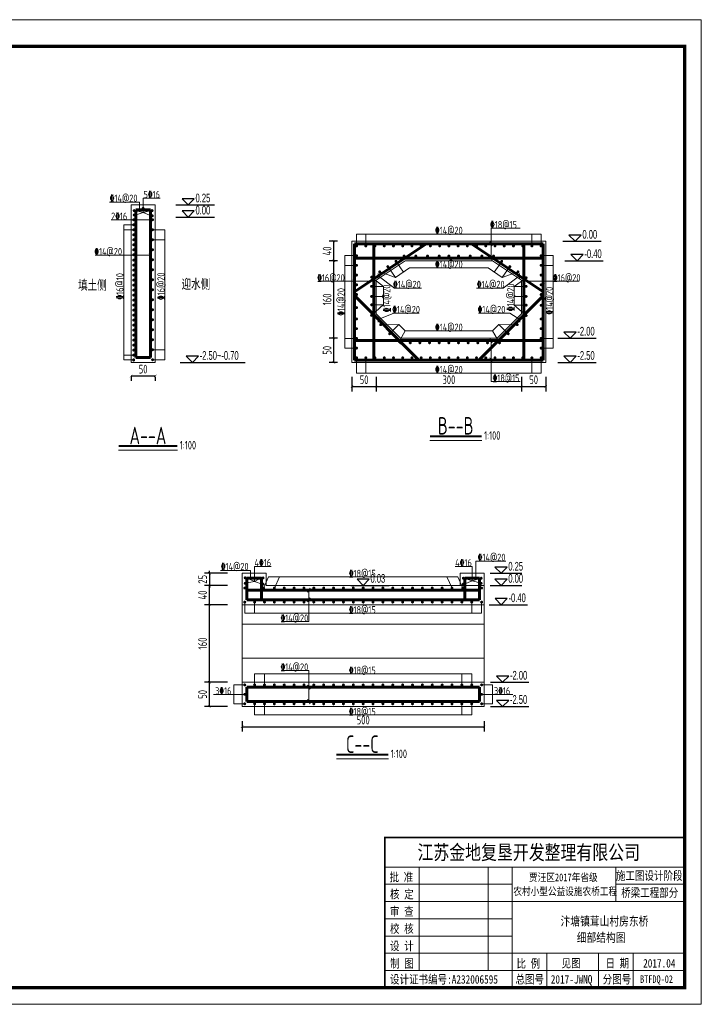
# Model space of a CAD drawing. Header units: inches. Extents: x 97745 to 142261, y 62673 to 100665.
# Tile 18 of 148: x 108224 to 109631, y 65565 to 67597. Entities that reach past the tile are written whole.
import ezdxf
from ezdxf.enums import TextEntityAlignment as Align

# ---------------------------------------------------------------- set-up
doc = ezdxf.new("R2010")
doc.units = ezdxf.units.IN
doc.header["$MEASUREMENT"] = 0
doc.layers.get('0').update_dxf_attribs({"lineweight": 15})
for name, color, linetype, lineweight in [('00、4细实线', 4, 'Continuous', 18), ('BM1', 7, 'Continuous', 15), ('文字', 7, 'Continuous', 20), ('标注', 3, 'Continuous', 18), ('细线', 7, 'Continuous', 25), ('钢筋', 1, 'Continuous', 60)]:
    doc.layers.add(name, color=color, linetype=linetype, lineweight=lineweight)
for name, color, linetype in [('1', 7, 'Continuous'), ('dim', 4, 'Continuous'), ('断面标高标注', 3, 'Continuous')]:
    doc.layers.add(name, color=color, linetype=linetype)
doc.styles.add('02、常用', font='tssdeng1.shx', dxfattribs={"width": 0.75, "bigfont": 'hztxt-01.shx'})
doc.styles.add('03、he-e', font='hztxt_e.shx', dxfattribs={"width": 0.65, "bigfont": 'hztxt.shx'})
doc.styles.add('HZTXT', font='tssdeng.shx', dxfattribs={"width": 0.75, "bigfont": 'hztxt.shx'})
doc.styles.add('三级钢', font='tssdeng.shx', dxfattribs={"width": 0.7, "height": 30, "bigfont": 'hztxt.shx'})
doc.styles.add('图框', font='SIMFANG.TTF', dxfattribs={"width": 0.8, "height": 4})
doc.dimstyles.new('3', dxfattribs={"dimtxt": 25, "dimasz": 12, "dimexe": 10, "dimexo": 30, "dimgap": 5, "dimtad": 1, "dimdec": 0, "dimzin": 0, "dimdsep": 46, "dimtxsty": 'HZTXT', "dimblk": 'ARCHTICK', "dimcen": 0, "dimclrt": 7, "dimazin": 2, "dimtfac": 1, "dimtdec": 0, "dimtix": 1, "dimtmove": 2, "dimatfit": 3, "dimfxl": 250, "dimtolj": 1, "dimtzin": 0, "dimarcsym": 0})

# ---------------------------------------------------------------- blocks, each defined once
blk = doc.blocks.new('_ArchTick')
at = {"color": 0, "linetype": 'ByBlock', "const_width": 0.15}
blk.add_lwpolyline([(-0.5, -0.5), (0.5, 0.5)], dxfattribs=at)
blk = doc.blocks.new('*D1024')
at = {"color": 0, "lineweight": -2}
for p, q in [((108453.5, 66861.8), (108503.5, 66861.8)), ((108453.5, 66859.7), (108453.5, 66851.8)), ((108503.5, 66859.7), (108503.5, 66851.8))]:
    blk.add_line(p, q, dxfattribs=at)
at = {"color": 0, "lineweight": -2, "xscale": 5, "yscale": 5, "zscale": 5, "rotation": 180}
blk.add_blockref('_ArchTick', (108453.5, 66861.8), dxfattribs=at)
at = {"color": 0, "lineweight": -2, "xscale": 5, "yscale": 5, "zscale": 5}
blk.add_blockref('_ArchTick', (108503.5, 66861.8), dxfattribs=at)
at = {"color": 7, "insert": (108478.5, 66875.8), "char_height": 18, "attachment_point": 5, "style": 'HZTXT'}
blk.add_mtext('\\A1;50', dxfattribs=at)
blk = doc.blocks.new('*D1025')
at = {"color": 0, "lineweight": -2}
for p, q in [((108652.8, 66229.5), (108605.3, 66229.5)), ((108615.3, 66179.5), (108615.3, 66229.5)), ((108652.8, 66179.5), (108605.3, 66179.5))]:
    blk.add_line(p, q, dxfattribs=at)
at = {"color": 0, "lineweight": -2, "xscale": 5, "yscale": 5, "zscale": 5}
for p, rotation in [((108615.3, 66229.5), 90), ((108615.3, 66179.5), 270)]:
    blk.add_blockref('_ArchTick', p, dxfattribs=dict(at, rotation=rotation))
at = {"color": 7, "insert": (108601.3, 66204.5), "char_height": 18, "attachment_point": 5, "rotation": 90, "style": 'HZTXT'}
blk.add_mtext('\\A1;50', dxfattribs=at)
blk = doc.blocks.new('*D1026')
at = {"color": 0, "lineweight": -2}
for p, q in [((108652.8, 66389.5), (108605.3, 66389.5)), ((108615.3, 66229.5), (108615.3, 66389.5)), ((108652.8, 66229.5), (108605.3, 66229.5))]:
    blk.add_line(p, q, dxfattribs=at)
at = {"color": 0, "lineweight": -2, "xscale": 5, "yscale": 5, "zscale": 5}
for p, rotation in [((108615.3, 66389.5), 90), ((108615.3, 66229.5), 270)]:
    blk.add_blockref('_ArchTick', p, dxfattribs=dict(at, rotation=rotation))
at = {"color": 7, "insert": (108601.3, 66309.5), "char_height": 18, "attachment_point": 5, "rotation": 90, "style": 'HZTXT'}
blk.add_mtext('\\A1;160', dxfattribs=at)
blk = doc.blocks.new('*D1027')
at = {"color": 0, "lineweight": -2}
for p, q in [((108652.8, 66429.5), (108605.3, 66429.5)), ((108615.3, 66389.5), (108615.3, 66429.5)), ((108652.8, 66389.5), (108605.3, 66389.5))]:
    blk.add_line(p, q, dxfattribs=at)
at = {"color": 0, "lineweight": -2, "xscale": 5, "yscale": 5, "zscale": 5}
for p, rotation in [((108615.3, 66429.5), 90), ((108615.3, 66389.5), 270)]:
    blk.add_blockref('_ArchTick', p, dxfattribs=dict(at, rotation=rotation))
at = {"color": 7, "insert": (108601.3, 66409.5), "char_height": 18, "attachment_point": 5, "rotation": 90, "style": 'HZTXT'}
blk.add_mtext('\\A1;40', dxfattribs=at)
blk = doc.blocks.new('*D1028')
at = {"color": 0, "lineweight": -2}
for p, q in [((108682.8, 66149.5), (108682.8, 66127.6)), ((108682.8, 66137.6), (109182.8, 66137.6)), ((109182.8, 66149.5), (109182.8, 66127.6))]:
    blk.add_line(p, q, dxfattribs=at)
at = {"color": 0, "lineweight": -2, "xscale": 5, "yscale": 5, "zscale": 5, "rotation": 180}
blk.add_blockref('_ArchTick', (108682.8, 66137.6), dxfattribs=at)
at = {"color": 0, "lineweight": -2, "xscale": 5, "yscale": 5, "zscale": 5}
blk.add_blockref('_ArchTick', (109182.8, 66137.6), dxfattribs=at)
at = {"color": 7, "insert": (108932.8, 66151.6), "char_height": 18, "attachment_point": 5, "style": 'HZTXT'}
blk.add_mtext('\\A1;500', dxfattribs=at)
blk = doc.blocks.new('*D1069')
at = {"color": 0, "lineweight": -2}
for p, q in [((108615.3, 66454.5), (108615.3, 66459.5)), ((108652.8, 66454.5), (108605.3, 66454.5)), ((108615.3, 66454.5), (108615.3, 66429.5)), ((108652.8, 66429.5), (108605.3, 66429.5)), ((108615.3, 66429.5), (108615.3, 66424.5))]:
    blk.add_line(p, q, dxfattribs=at)
at = {"color": 0, "lineweight": -2, "xscale": 5, "yscale": 5, "zscale": 5}
for p, rotation in [((108615.3, 66454.5), 270), ((108615.3, 66429.5), 90)]:
    blk.add_blockref('_ArchTick', p, dxfattribs=dict(at, rotation=rotation))
at = {"color": 7, "insert": (108601.3, 66442), "char_height": 18, "attachment_point": 5, "rotation": 90, "style": 'HZTXT'}
blk.add_mtext('\\A1;25', dxfattribs=at)
blk = doc.blocks.new('*D1070')
at = {"color": 0, "lineweight": -2}
for p, q in [((108909.6, 66859.7), (108909.6, 66830)), ((108959.7, 66859.7), (108959.7, 66830)), ((108909.6, 66840), (108959.7, 66840))]:
    blk.add_line(p, q, dxfattribs=at)
at = {"color": 0, "lineweight": -2, "xscale": 5, "yscale": 5, "zscale": 5, "rotation": 180}
blk.add_blockref('_ArchTick', (108909.6, 66840), dxfattribs=at)
at = {"color": 0, "lineweight": -2, "xscale": 5, "yscale": 5, "zscale": 5}
blk.add_blockref('_ArchTick', (108959.7, 66840), dxfattribs=at)
at = {"color": 7, "insert": (108934.6, 66854), "char_height": 18, "attachment_point": 5, "style": 'HZTXT'}
blk.add_mtext('\\A1;50', dxfattribs=at)
blk = doc.blocks.new('*D1071')
at = {"color": 0, "lineweight": -2}
for p, q in [((108959.7, 66859.7), (108959.7, 66830)), ((109259.7, 66859.7), (109259.7, 66830)), ((108959.7, 66840), (109259.7, 66840))]:
    blk.add_line(p, q, dxfattribs=at)
at = {"color": 0, "lineweight": -2, "xscale": 5, "yscale": 5, "zscale": 5, "rotation": 180}
blk.add_blockref('_ArchTick', (108959.7, 66840), dxfattribs=at)
at = {"color": 0, "lineweight": -2, "xscale": 5, "yscale": 5, "zscale": 5}
blk.add_blockref('_ArchTick', (109259.7, 66840), dxfattribs=at)
at = {"color": 7, "insert": (109109.7, 66854), "char_height": 18, "attachment_point": 5, "style": 'HZTXT'}
blk.add_mtext('\\A1;300', dxfattribs=at)
blk = doc.blocks.new('*D1072')
at = {"color": 0, "lineweight": -2}
for p, q in [((109259.7, 66859.7), (109259.7, 66830)), ((109309.7, 66859.7), (109309.7, 66830)), ((109259.7, 66840), (109309.7, 66840))]:
    blk.add_line(p, q, dxfattribs=at)
at = {"color": 0, "lineweight": -2, "xscale": 5, "yscale": 5, "zscale": 5, "rotation": 180}
blk.add_blockref('_ArchTick', (109259.7, 66840), dxfattribs=at)
at = {"color": 0, "lineweight": -2, "xscale": 5, "yscale": 5, "zscale": 5}
blk.add_blockref('_ArchTick', (109309.7, 66840), dxfattribs=at)
at = {"color": 7, "insert": (109284.7, 66854), "char_height": 18, "attachment_point": 5, "style": 'HZTXT'}
blk.add_mtext('\\A1;50', dxfattribs=at)
blk = doc.blocks.new('*D1073')
at = {"color": 0, "lineweight": -2}
for p, q in [((108879.7, 66939.7), (108862.4, 66939.7)), ((108872.4, 66889.7), (108872.4, 66939.7)), ((108879.7, 66889.7), (108862.4, 66889.7))]:
    blk.add_line(p, q, dxfattribs=at)
at = {"color": 0, "lineweight": -2, "xscale": 5, "yscale": 5, "zscale": 5}
for p, rotation in [((108872.4, 66939.7), 90), ((108872.4, 66889.7), 270)]:
    blk.add_blockref('_ArchTick', p, dxfattribs=dict(at, rotation=rotation))
at = {"color": 7, "insert": (108858.4, 66914.7), "char_height": 18, "attachment_point": 5, "rotation": 90, "style": 'HZTXT'}
blk.add_mtext('\\A1;50', dxfattribs=at)
blk = doc.blocks.new('*D1074')
at = {"color": 0, "lineweight": -2}
for p, q in [((108879.7, 67099.7), (108862.4, 67099.7)), ((108872.4, 66939.7), (108872.4, 67099.7)), ((108879.7, 66939.7), (108862.4, 66939.7))]:
    blk.add_line(p, q, dxfattribs=at)
at = {"color": 0, "lineweight": -2, "xscale": 5, "yscale": 5, "zscale": 5}
for p, rotation in [((108872.4, 67099.7), 90), ((108872.4, 66939.7), 270)]:
    blk.add_blockref('_ArchTick', p, dxfattribs=dict(at, rotation=rotation))
at = {"color": 7, "insert": (108858.4, 67019.7), "char_height": 18, "attachment_point": 5, "rotation": 90, "style": 'HZTXT'}
blk.add_mtext('\\A1;160', dxfattribs=at)
blk = doc.blocks.new('*D1075')
at = {"color": 0, "lineweight": -2}
for p, q in [((108879.7, 67139.7), (108862.4, 67139.7)), ((108872.4, 67099.7), (108872.4, 67139.7)), ((108879.7, 67099.7), (108862.4, 67099.7))]:
    blk.add_line(p, q, dxfattribs=at)
at = {"color": 0, "lineweight": -2, "xscale": 5, "yscale": 5, "zscale": 5}
for p, rotation in [((108872.4, 67139.7), 90), ((108872.4, 67099.7), 270)]:
    blk.add_blockref('_ArchTick', p, dxfattribs=dict(at, rotation=rotation))
at = {"color": 7, "insert": (108858.4, 67119.7), "char_height": 18, "attachment_point": 5, "rotation": 90, "style": 'HZTXT'}
blk.add_mtext('\\A1;40', dxfattribs=at)

msp = doc.modelspace()

# ---------------------------------------------------------------- linework, layer by layer
at = {"ltscale": 5}
for p, q in [((109177.616, 66728.769), (109070.408, 66728.769)), ((108549.415, 66708.688), (108427.937, 66708.688)), ((108984.812, 66071.61), (108877.605, 66071.61))]:
    msp.add_line(p, q, dxfattribs=at)
at = {"layer": '00、4细实线'}
for p, q in [((108470.938, 67220.522), (108408.953, 67220.522)), ((108453.523, 67189.676), (108453.523, 67214.676)), ((108453.523, 67214.676), (108503.523, 67214.676)), ((108470.938, 67204.676), (108470.938, 67220.522)), ((108478.832, 67199.302), (108478.832, 67228.595)), ((108478.832, 67228.595), (108513.543, 67228.595)), ((108503.523, 67214.676), (108503.523, 67189.676)), ((108453.523, 67189.676), (108453.523, 66889.676)), ((108478.832, 67199.302), (108461.738, 67203.091)), ((108478.832, 67199.302), (108461.836, 67193.937)), ((108478.832, 67199.302), (108495.224, 67203.091)), ((108478.832, 67199.302), (108495.224, 67192.31)), ((108503.523, 67189.676), (108503.523, 66889.676)), ((108498.023, 67184.177), (108412.474, 67184.177)), ((108459.022, 67173.855), (108438.523, 67173.855)), ((108459.022, 67163.534), (108438.523, 67163.534)), ((108498.023, 67163.534), (108523.523, 67163.534)), ((108919.169, 67130.176), (108919.169, 67154.676)), ((108938.219, 67130.176), (108938.219, 67154.676)), ((109196.957, 67104.677), (109196.957, 67167.003)), ((109196.957, 67167.003), (109256.822, 67167.003)), ((109281.118, 67130.176), (109281.118, 67154.676)), ((109300.168, 67130.176), (109300.168, 67154.676)), ((108498.023, 67142.891), (108523.523, 67142.891)), ((109194.504, 67138.925), (109199.411, 67130.427)), ((108493.523, 67111.222), (108379.346, 67111.222)), ((108491.07, 67115.471), (108495.976, 67106.972)), ((108919.169, 67110.105), (108894.668, 67110.105)), ((109194.504, 67108.926), (109199.411, 67100.428)), ((109300.168, 67110.105), (109324.668, 67110.105)), ((108919.169, 67090.033), (108894.668, 67090.033)), ((108959.668, 67059.676), (109019.668, 67099.676)), ((109000.571, 67098.321), (109016.177, 67075.972)), ((109259.668, 67059.676), (109199.668, 67099.676)), ((109218.766, 67098.321), (109203.16, 67075.972)), ((109300.168, 67090.033), (109324.668, 67090.033)), ((108963.571, 67063.422), (108963.571, 67073.152)), ((108963.571, 67068.287), (108997.684, 67043.192)), ((108966.969, 67076.608), (108999.376, 67065.116)), ((108983.77, 67087.464), (108999.376, 67065.116)), ((109235.567, 67087.464), (109219.961, 67065.116)), ((109252.368, 67076.608), (109219.961, 67065.116)), ((109255.766, 67068.287), (109221.653, 67043.192)), ((109255.766, 67063.422), (109255.766, 67073.152)), ((108954.668, 67057.179), (108840.804, 67057.179)), ((108912.216, 67061.428), (108917.122, 67052.929)), ((108950.168, 67065.751), (108974.668, 67046.722)), ((108952.215, 67061.428), (108957.121, 67052.929)), ((109269.169, 67064.332), (109244.668, 67046.722)), ((109262.216, 67061.428), (109267.122, 67052.929)), ((109264.669, 67057.179), (109378.533, 67057.179)), ((109302.215, 67061.428), (109307.121, 67052.929)), ((108950.168, 67046.722), (108974.668, 67046.722)), ((108997.684, 67043.192), (109052.897, 67043.192)), ((109221.653, 67043.192), (109166.44, 67043.192)), ((109269.169, 67046.722), (109244.668, 67046.722)), ((108950.168, 67025.904), (108974.668, 67025.904)), ((108974.668, 67009.079), (108950.168, 66986.75)), ((108950.168, 67008.59), (108974.668, 67008.59)), ((109269.169, 67025.904), (109244.668, 67025.904)), ((109269.169, 67007.874), (109244.668, 67007.874)), ((109009.877, 66939.676), (108959.668, 66989.885)), ((108963.674, 66977.965), (108995.932, 66991.479)), ((108995.932, 66991.479), (109048.476, 66991.479)), ((109235.827, 66991.479), (109170.728, 66991.479)), ((109209.668, 66939.676), (109259.668, 66989.677)), ((109255.87, 66977.965), (109235.827, 66991.479)), ((108963.674, 66982.83), (108963.674, 66973.099)), ((108987.378, 66948.872), (109006.404, 66967.898)), ((109232.167, 66948.872), (109213.141, 66967.898)), ((109255.87, 66982.83), (109255.87, 66973.099)), ((109214.172, 66930.176), (109199.919, 66954.676)), ((108919.169, 66939.32), (108894.668, 66939.32)), ((109194.504, 66938.925), (109199.411, 66930.427)), ((109196.957, 66934.676), (109196.957, 66850.159)), ((109300.168, 66939.32), (109324.668, 66939.32)), ((108498.023, 66915.819), (108523.523, 66915.819)), ((108919.169, 66919.248), (108894.668, 66919.248)), ((109300.168, 66919.248), (109324.668, 66919.248)), ((108459.022, 66904.793), (108438.523, 66904.793)), ((108459.022, 66895.176), (108438.523, 66895.176)), ((108453.523, 66889.676), (108503.523, 66889.676)), ((108498.023, 66895.176), (108523.523, 66895.176)), ((108919.169, 66899.177), (108919.169, 66867.57)), ((108938.219, 66899.177), (108938.219, 66867.57)), ((109194.504, 66898.926), (109199.411, 66890.428)), ((109281.118, 66899.177), (109281.118, 66867.57)), ((109300.168, 66899.177), (109300.168, 66867.57)), ((109196.957, 66850.159), (109256.822, 66850.159)), ((109165.371, 66444.496), (109165.371, 66479.239)), ((109165.371, 66479.239), (109227.356, 66479.239)), ((108700.201, 66460.342), (108638.216, 66460.342)), ((108700.201, 66444.496), (108700.201, 66460.342)), ((108708.095, 66437.435), (108708.095, 66468.415)), ((108708.095, 66468.415), (108742.806, 66468.415)), ((109157.477, 66468.415), (109122.766, 66468.415)), ((109157.477, 66438.543), (109157.477, 66468.415)), ((108682.786, 66429.496), (108682.786, 66454.496)), ((108682.786, 66454.496), (108732.786, 66454.496)), ((108708.095, 66437.435), (108689.214, 66446.316)), ((108708.095, 66437.435), (108724.487, 66446.316)), ((108727.286, 66423.997), (108737.675, 66446.996)), ((108732.786, 66454.496), (108732.786, 66429.496)), ((108737.675, 66446.996), (109127.897, 66446.996)), ((108749.41, 66423.997), (108759.799, 66446.996)), ((109116.161, 66423.997), (109105.773, 66446.996)), ((109138.285, 66423.997), (109127.897, 66446.996)), ((109182.786, 66454.496), (109132.786, 66454.496)), ((109132.786, 66454.496), (109132.786, 66429.496)), ((109157.477, 66438.543), (109141.085, 66444.245)), ((109157.477, 66438.543), (109141.085, 66432.13)), ((109157.477, 66438.543), (109176.358, 66444.245)), ((109157.477, 66438.543), (109176.26, 66433.757)), ((109182.786, 66429.496), (109182.786, 66454.496)), ((108682.786, 66429.496), (108682.786, 66229.496)), ((108708.095, 66437.435), (108689.312, 66433.757)), ((108708.095, 66437.435), (108724.487, 66432.13)), ((108823.08, 66423.746), (108818.173, 66415.248)), ((108820.626, 66419.497), (108820.626, 66354.859)), ((108823.08, 66403.745), (108818.173, 66395.247)), ((108688.285, 66394.996), (108688.285, 66371.996)), ((108708.66, 66394.996), (108708.66, 66371.996)), ((109156.911, 66394.996), (109156.911, 66371.996)), ((109177.286, 66394.996), (109177.286, 66371.996)), ((109182.786, 66389.496), (109182.786, 66229.496)), ((109177.286, 66371.996), (108688.285, 66371.996)), ((108820.626, 66354.859), (108764.513, 66354.859)), ((108708.66, 66223.997), (108708.66, 66246.996)), ((108729.035, 66223.997), (108729.035, 66246.996)), ((108820.626, 66253.78), (108764.513, 66253.78)), ((108820.626, 66189.496), (108820.626, 66253.78)), ((109136.536, 66223.997), (109136.536, 66246.996)), ((109156.911, 66223.997), (109156.911, 66246.996)), ((108688.285, 66223.997), (108666.021, 66223.997)), ((108666.021, 66223.997), (108666.021, 66184.996)), ((108823.08, 66215.248), (108818.173, 66223.746)), ((109177.286, 66223.997), (109199.551, 66223.997)), ((109199.551, 66223.997), (109199.551, 66184.996)), ((108666.021, 66204.496), (108623.878, 66204.496)), ((108688.285, 66204.496), (108666.021, 66204.496)), ((108823.08, 66185.247), (108818.173, 66193.745)), ((109177.286, 66204.496), (109199.551, 66204.496)), ((109199.551, 66204.496), (109241.694, 66204.496)), ((108688.285, 66184.996), (108666.021, 66184.996)), ((108708.66, 66184.996), (108708.66, 66161.996)), ((108729.035, 66184.996), (108729.035, 66161.996)), ((109136.536, 66184.996), (109136.536, 66161.996)), ((109156.911, 66184.996), (109156.911, 66161.996)), ((109177.286, 66184.996), (109199.551, 66184.996))]:
    msp.add_line(p, q, dxfattribs=at)
for points in [[(108438.523, 66895.176), (108438.523, 67173.855)], [(108523.523, 67163.534), (108523.523, 66895.176)], [(108919.169, 67154.676), (109300.168, 67154.676)], [(108894.668, 66919.248), (108894.668, 67110.105)], [(109324.668, 67110.105), (109324.668, 66919.248)], [(109019.668, 67099.676), (109199.668, 67099.676)], [(108999.376, 67065.116), (109028.717, 67084.676), (109190.62, 67084.676)], [(109219.961, 67065.116), (109190.62, 67084.676), (109028.717, 67084.676)], [(108959.668, 66989.885), (108959.668, 67059.676)], [(109259.668, 67059.676), (109259.668, 66989.677)], [(108974.668, 67009.079), (108974.668, 67046.722)], [(109244.668, 67046.722), (109244.668, 67007.874), (109269.377, 66986.75)], [(109199.919, 66954.676), (109019.626, 66954.676), (109006.404, 66967.898), (108968.825, 66967.569)], [(109005.373, 66930.176), (109019.626, 66954.676), (109199.919, 66954.676), (109213.141, 66967.898), (109250.72, 66967.569)], [(109209.668, 66939.676), (109009.877, 66939.676)], [(109300.168, 66867.57), (108919.169, 66867.57)], [(108732.786, 66429.496), (109182.786, 66429.496), (109182.786, 66429.496), (109182.786, 66429.496), (109182.786, 66429.496), (109182.786, 66389.496), (108682.786, 66389.496)], [(109182.786, 66349.496), (108682.786, 66349.496)], [(109182.786, 66279.496), (108682.786, 66279.496)], [(109156.911, 66246.996), (108708.66, 66246.996)], [(108708.66, 66161.996), (109156.911, 66161.996)]]:
    msp.add_lwpolyline(points, dxfattribs=at)
for points in [[(108909.668, 67139.676), (109309.668, 67139.676), (109309.668, 66889.676), (108909.668, 66889.676)], [(108682.786, 66179.496), (109182.786, 66179.496), (109182.786, 66229.496), (108682.786, 66229.496)]]:
    msp.add_lwpolyline(points, close=True, dxfattribs=at)
at = {"layer": 'BM1', "color": 0, "linetype": 'Continuous'}
for p, q in [((108977.291, 65909.151), (109596.648, 65909.151)), ((108977.291, 65909.151), (108977.291, 65598.964)), ((108977.291, 65598.964), (108977.291, 65909.151)), ((108977.291, 65848.131), (109596.648, 65848.131)), ((109048.481, 65634.56), (109048.481, 65848.131)), ((109190.862, 65848.131), (109190.862, 65634.56)), ((109240.696, 65848.131), (109240.696, 65598.964)), ((109454.267, 65776.94), (109454.267, 65848.131)), ((108977.291, 65812.536), (109240.696, 65812.536)), ((109454.267, 65812.536), (109596.648, 65812.536)), ((108977.291, 65776.94), (109596.648, 65776.94)), ((108977.291, 65741.345), (109240.696, 65741.345)), ((108977.291, 65705.75), (109240.696, 65705.75)), ((108977.291, 65670.155), (109596.648, 65670.155)), ((109311.886, 65670.155), (109311.886, 65598.964)), ((109418.672, 65670.155), (109418.672, 65598.964)), ((109489.862, 65670.155), (109489.862, 65634.56)), ((109489.862, 65598.964), (109489.862, 65670.155)), ((108977.291, 65634.56), (109596.648, 65634.56))]:
    msp.add_line(p, q, dxfattribs=at)
at = {"layer": 'BM1', "const_width": 0.677}
msp.add_lwpolyline([(106757.447, 67596.782), (109630.502, 67596.782), (109630.502, 65565.11), (106757.447, 65565.11), (106757.447, 67596.782)], dxfattribs=at)
at = {"layer": 'BM1'}
msp.add_lwpolyline([(106757.447, 67596.782), (109630.502, 67596.782), (109630.502, 65565.11), (106757.447, 65565.11)], close=True, dxfattribs=at)
at = {"layer": 'BM1', "color": 0, "linetype": 'Continuous', "const_width": 6.771}
msp.add_lwpolyline([(106871.104, 65598.964), (106871.104, 67542.406), (109596.648, 67542.406), (109596.648, 65598.964)], close=True, dxfattribs=at)
at = {"layer": 'BM1', "color": 0, "linetype": 'Continuous', "const_width": 3.56}
msp.add_lwpolyline([(109596.648, 65909.151), (108977.291, 65909.151), (108977.291, 65598.964)], dxfattribs=at)
at = {"layer": 'dim'}
for p, q in [((108546.341, 67214.676), (108625.522, 67214.676)), ((108546.341, 67189.676), (108625.522, 67189.676))]:
    msp.add_line(p, q, dxfattribs=at)
for points in [[(108558.943, 67227.275), (108571.541, 67214.676), (108584.139, 67227.275)], [(108558.943, 67202.275), (108571.541, 67189.676), (108584.139, 67202.275)]]:
    msp.add_lwpolyline(points, close=True, dxfattribs=at)
at = {"layer": '断面标高标注'}
for p, q in [((109345.089, 67139.676), (109424.27, 67139.676)), ((109349.171, 67099.676), (109428.351, 67099.676)), ((109334.658, 66939.676), (109413.839, 66939.676)), ((108554.919, 66889.676), (108688.919, 66889.676)), ((109334.658, 66889.676), (109413.839, 66889.676)), ((109195.134, 66454.496), (109260.436, 66454.496)), ((108907.586, 66429.496), (108986.767, 66429.496)), ((109195.134, 66429.496), (109260.436, 66429.496)), ((109192.548, 66389.496), (109271.729, 66389.496)), ((109195.539, 66229.496), (109274.72, 66229.496)), ((109195.45, 66179.496), (109274.63, 66179.496))]:
    msp.add_line(p, q, dxfattribs=at)
for points in [[(109357.691, 67152.275), (109370.289, 67139.676), (109382.887, 67152.275)], [(109361.772, 67112.275), (109374.371, 67099.676), (109386.969, 67112.275)], [(109347.26, 66952.275), (109359.858, 66939.676), (109372.456, 66952.275)], [(108567.521, 66902.275), (108580.119, 66889.676), (108592.717, 66902.275)], [(109347.26, 66902.275), (109359.858, 66889.676), (109372.456, 66902.275)], [(109204.721, 66467.095), (109217.319, 66454.496), (109229.917, 66467.095)], [(108920.188, 66442.095), (108932.786, 66429.496), (108945.384, 66442.095)], [(109204.721, 66442.095), (109217.319, 66429.496), (109229.917, 66442.095)], [(109205.15, 66402.095), (109217.748, 66389.496), (109230.346, 66402.095)], [(109208.141, 66242.095), (109220.739, 66229.496), (109233.338, 66242.095)], [(109208.051, 66192.095), (109220.65, 66179.496), (109233.248, 66192.095)]]:
    msp.add_lwpolyline(points, close=True, dxfattribs=at)
at = {"layer": '细线', "ltscale": 5, "const_width": 4}
for points in [[(109070.408, 66737.027), (109177.208, 66737.027)], [(108427.937, 66716.947), (108549.007, 66716.947)], [(108877.605, 66079.868), (108984.405, 66079.868)]]:
    msp.add_lwpolyline(points, dxfattribs=at)
at = {"layer": '钢筋'}
for p, q in [((108463.522, 67204.676), (108493.523, 67204.676)), ((108463.522, 67143.386), (108463.522, 67204.676)), ((108493.523, 67204.676), (108493.523, 67143.386)), ((108463.522, 66899.676), (108463.522, 67179.677)), ((108493.523, 67179.677), (108493.523, 66899.676)), ((108914.668, 67035.686), (109063.155, 67134.676)), ((108914.669, 67134.676), (109304.668, 67134.676)), ((108914.669, 66894.677), (108914.669, 67134.676)), ((108954.668, 66894.677), (108954.668, 67134.676)), ((109304.668, 67035.686), (109156.182, 67134.676)), ((109264.669, 67134.676), (109264.669, 66894.677)), ((109304.668, 67134.676), (109304.668, 66894.677)), ((108914.669, 67104.677), (109304.668, 67104.677)), ((109047.806, 66894.676), (108914.772, 67027.71)), ((109171.739, 66894.676), (109304.772, 67027.71)), ((109304.668, 66934.676), (108914.669, 66934.676)), ((108493.523, 66899.676), (108463.522, 66899.676)), ((109304.668, 66894.677), (108914.669, 66894.677)), ((108692.785, 66444.496), (108722.787, 66444.496)), ((108692.785, 66399.496), (108692.785, 66444.496)), ((108722.787, 66444.496), (108722.787, 66399.496)), ((109172.786, 66444.496), (109142.785, 66444.496)), ((109142.785, 66444.496), (109142.785, 66399.496)), ((109172.786, 66399.496), (109172.786, 66444.496)), ((108692.785, 66419.497), (109172.786, 66419.497)), ((108692.785, 66399.496), (108692.785, 66419.497)), ((109172.786, 66419.497), (109172.786, 66399.496)), ((109172.786, 66399.496), (108692.785, 66399.496)), ((109172.786, 66219.497), (108692.785, 66219.497)), ((108692.785, 66219.497), (108692.785, 66189.496)), ((109172.786, 66189.496), (109172.786, 66219.497)), ((108692.785, 66189.496), (109172.786, 66189.496))]:
    msp.add_line(p, q, dxfattribs=at)
at = {"layer": '钢筋', "const_width": 3}
for points in [[(108476.895, 67207.713, 1), (108479.895, 67207.713, 1)], [(108458.551, 67203.091, 1), (108461.551, 67203.091, 1)], [(108458.649, 67193.937, 1), (108461.649, 67193.937, 1)], [(108495.52, 67203.091, 1), (108498.52, 67203.091, 1)], [(108495.796, 67192.31, 1), (108498.796, 67192.31, 1)], [(108457.522, 67184.177, 1), (108460.522, 67184.177, 1)], [(108457.522, 67173.855, 1), (108460.522, 67173.855, 1)], [(108496.523, 67184.177, 1), (108499.523, 67184.177, 1)], [(108457.522, 67163.534, 1), (108460.522, 67163.534, 1)], [(108457.522, 67153.213, 1), (108460.522, 67153.213, 1)], [(108496.523, 67163.534, 1), (108499.523, 67163.534, 1)], [(108457.522, 67142.891, 1), (108460.522, 67142.891, 1)], [(108457.522, 67132.57, 1), (108460.522, 67132.57, 1)], [(108457.522, 67132.57, 1), (108460.522, 67132.57, 1)], [(108496.523, 67142.891, 1), (108499.523, 67142.891, 1)], [(108917.669, 67130.176, 1), (108920.669, 67130.176, 1)], [(108936.719, 67130.176, 1), (108939.719, 67130.176, 1)], [(108955.769, 67130.176, 1), (108958.769, 67130.176, 1)], [(108974.819, 67130.176, 1), (108977.819, 67130.176, 1)], [(108993.869, 67130.176, 1), (108996.869, 67130.176, 1)], [(109012.919, 67130.176, 1), (109015.919, 67130.176, 1)], [(109031.969, 67130.176, 1), (109034.969, 67130.176, 1)], [(109051.019, 67130.176, 1), (109054.019, 67130.176, 1)], [(109070.069, 67130.176, 1), (109073.069, 67130.176, 1)], [(109089.118, 67130.176, 1), (109092.118, 67130.176, 1)], [(109108.168, 67130.176, 1), (109111.168, 67130.176, 1)], [(109127.218, 67130.176, 1), (109130.218, 67130.176, 1)], [(109146.268, 67130.176, 1), (109149.268, 67130.176, 1)], [(109165.318, 67130.176, 1), (109168.318, 67130.176, 1)], [(109184.368, 67130.176, 1), (109187.368, 67130.176, 1)], [(109203.418, 67130.176, 1), (109206.418, 67130.176, 1)], [(109222.468, 67130.176, 1), (109225.468, 67130.176, 1)], [(109241.518, 67130.176, 1), (109244.518, 67130.176, 1)], [(109260.568, 67130.176, 1), (109263.568, 67130.176, 1)], [(109279.618, 67130.176, 1), (109282.618, 67130.176, 1)], [(109298.668, 67130.176, 1), (109301.668, 67130.176, 1)], [(108457.522, 67122.248, 1), (108460.522, 67122.248, 1)], [(108457.522, 67111.927, 1), (108460.522, 67111.927, 1)], [(108457.522, 67111.927, 1), (108460.522, 67111.927, 1)], [(108496.523, 67122.248, 1), (108499.523, 67122.248, 1)], [(108917.669, 67110.105, 1), (108920.669, 67110.105, 1)], [(109015.872, 67109.177, 1), (109018.872, 67109.177, 1)], [(109039.991, 67109.177, 1), (109042.991, 67109.177, 1)], [(109064.111, 67109.177, 1), (109067.111, 67109.177, 1)], [(109088.231, 67109.177, 1), (109091.231, 67109.177, 1)], [(109108.168, 67109.177, 1), (109111.168, 67109.177, 1)], [(109128.106, 67109.177, 1), (109131.106, 67109.177, 1)], [(109152.226, 67109.177, 1), (109155.226, 67109.177, 1)], [(109176.345, 67109.177, 1), (109179.345, 67109.177, 1)], [(109203.465, 67109.177, -1), (109200.465, 67109.177, -1)], [(109298.668, 67110.105, 1), (109301.668, 67110.105, 1)], [(108457.522, 67100.9, 1), (108460.522, 67100.9, 1)], [(108457.522, 67090.579, 1), (108460.522, 67090.579, 1)], [(108496.523, 67101.605, 1), (108499.523, 67101.605, 1)], [(108917.669, 67090.033, 1), (108920.669, 67090.033, 1)], [(108982.27, 67087.464, 1), (108985.27, 67087.464, 1)], [(108999.071, 67098.321, 1), (109002.071, 67098.321, 1)], [(109220.266, 67098.321, -1), (109217.266, 67098.321, -1)], [(109237.067, 67087.464, -1), (109234.067, 67087.464, -1)], [(109298.668, 67090.033, 1), (109301.668, 67090.033, 1)], [(108457.522, 67080.257, 1), (108460.522, 67080.257, 1)], [(108457.522, 67069.936, 1), (108460.522, 67069.936, 1)], [(108496.523, 67080.962, 1), (108499.523, 67080.962, 1)], [(108917.669, 67069.962, 1), (108920.669, 67069.962, 1)], [(108948.668, 67065.751, 1), (108951.668, 67065.751, 1)], [(108965.469, 67076.608, 1), (108968.469, 67076.608, 1)], [(109253.868, 67076.608, -1), (109250.868, 67076.608, -1)], [(109298.668, 67069.962, 1), (109301.668, 67069.962, 1)], [(108457.522, 67059.615, 1), (108460.522, 67059.615, 1)], [(108457.522, 67059.615, 1), (108460.522, 67059.615, 1)], [(108457.522, 67049.293, 1), (108460.522, 67049.293, 1)], [(108496.523, 67060.319, 1), (108499.523, 67060.319, 1)], [(108917.669, 67049.891, 1), (108920.669, 67049.891, 1)], [(108948.668, 67046.722, 1), (108951.668, 67046.722, 1)], [(109267.669, 67064.332, 1), (109270.669, 67064.332, 1)], [(109267.669, 67046.722, 1), (109270.669, 67046.722, 1)], [(109298.668, 67049.891, 1), (109301.668, 67049.891, 1)], [(108457.522, 67038.972, 1), (108460.522, 67038.972, 1)], [(108457.522, 67038.972, 1), (108460.522, 67038.972, 1)], [(108457.522, 67028.65, 1), (108460.522, 67028.65, 1)], [(108496.523, 67039.676, 1), (108499.523, 67039.676, 1)], [(108917.669, 67029.819, 1), (108920.669, 67029.819, 1)], [(108948.668, 67025.904, 1), (108951.668, 67025.904, 1)], [(109267.669, 67025.904, 1), (109270.669, 67025.904, 1)], [(109298.668, 67029.819, 1), (109301.668, 67029.819, 1)], [(108457.522, 67018.329, 1), (108460.522, 67018.329, 1)], [(108457.522, 67008.007, 1), (108460.522, 67008.007, 1)], [(108496.523, 67019.034, 1), (108499.523, 67019.034, 1)], [(108948.668, 67008.59, 1), (108951.668, 67008.59, 1)], [(109267.669, 67007.874, 1), (109270.669, 67007.874, 1)], [(109298.668, 67007.655, 1), (109301.668, 67007.655, 1)], [(108457.522, 66997.686, 1), (108460.522, 66997.686, 1)], [(108457.522, 66987.364, 1), (108460.522, 66987.364, 1)], [(108457.522, 66987.364, 1), (108460.522, 66987.364, 1)], [(108496.523, 66998.391, 1), (108499.523, 66998.391, 1)], [(108917.669, 67002.819, 1), (108920.669, 67002.819, 1)], [(108948.668, 66986.75, 1), (108951.668, 66986.75, 1)], [(109267.669, 66986.492, 1), (109270.669, 66986.492, 1)], [(108457.522, 66977.043, 1), (108460.522, 66977.043, 1)], [(108457.522, 66966.721, 1), (108460.522, 66966.721, 1)], [(108457.522, 66966.721, 1), (108460.522, 66966.721, 1)], [(108496.523, 66977.748, 1), (108499.523, 66977.748, 1)], [(108917.669, 66979.462, 1), (108920.669, 66979.462, 1)], [(108967.325, 66967.569, 1), (108970.325, 66967.569, 1)], [(109252.22, 66967.569, -1), (109249.22, 66967.569, -1)], [(109298.668, 66979.462, 1), (109301.668, 66979.462, 1)], [(108457.522, 66956.4, 1), (108460.522, 66956.4, 1)], [(108457.522, 66946.078, 1), (108460.522, 66946.078, 1)], [(108496.523, 66957.105, 1), (108499.523, 66957.105, 1)], [(108917.669, 66959.391, 1), (108920.669, 66959.391, 1)], [(108985.878, 66948.872, 1), (108988.878, 66948.872, 1)], [(109233.667, 66948.872, -1), (109230.667, 66948.872, -1)], [(109298.668, 66959.391, 1), (109301.668, 66959.391, 1)], [(108457.522, 66935.757, 1), (108460.522, 66935.757, 1)], [(108457.522, 66925.435, 1), (108460.522, 66925.435, 1)], [(108496.523, 66936.462, 1), (108499.523, 66936.462, 1)], [(108917.669, 66939.32, 1), (108920.669, 66939.32, 1)], [(109008.481, 66930.176, 1), (109011.481, 66930.176, 1)], [(109028.418, 66930.176, 1), (109031.418, 66930.176, 1)], [(109048.356, 66930.176, 1), (109051.356, 66930.176, 1)], [(109068.293, 66930.176, 1), (109071.293, 66930.176, 1)], [(109088.231, 66930.176, 1), (109091.231, 66930.176, 1)], [(109108.168, 66930.176, 1), (109111.168, 66930.176, 1)], [(109128.106, 66930.176, 1), (109131.106, 66930.176, 1)], [(109148.044, 66930.176, 1), (109151.044, 66930.176, 1)], [(109167.981, 66930.176, 1), (109170.981, 66930.176, 1)], [(109187.919, 66930.176, 1), (109190.919, 66930.176, 1)], [(109215.672, 66930.176, -1), (109212.672, 66930.176, -1)], [(109298.668, 66939.32, 1), (109301.668, 66939.32, 1)], [(108457.522, 66915.114, 1), (108460.522, 66915.114, 1)], [(108457.522, 66915.114, 1), (108460.522, 66915.114, 1)], [(108457.522, 66904.793, 1), (108460.522, 66904.793, 1)], [(108496.523, 66915.819, 1), (108499.523, 66915.819, 1)], [(108917.669, 66919.248, 1), (108920.669, 66919.248, 1)], [(109298.668, 66919.248, 1), (109301.668, 66919.248, 1)], [(108457.522, 66895.176, 1), (108460.522, 66895.176, 1)], [(108457.522, 66894.471, 1), (108460.522, 66894.471, 1)], [(108457.522, 66894.471, 1), (108460.522, 66894.471, 1)], [(108496.523, 66895.176, 1), (108499.523, 66895.176, 1)], [(108917.669, 66899.177, 1), (108920.669, 66899.177, 1)], [(108936.719, 66899.177, 1), (108939.719, 66899.177, 1)], [(108955.769, 66899.177, 1), (108958.769, 66899.177, 1)], [(108974.819, 66899.177, 1), (108977.819, 66899.177, 1)], [(108993.869, 66899.177, 1), (108996.869, 66899.177, 1)], [(109012.919, 66899.177, 1), (109015.919, 66899.177, 1)], [(109031.969, 66899.177, 1), (109034.969, 66899.177, 1)], [(109051.019, 66899.177, 1), (109054.019, 66899.177, 1)], [(109070.069, 66899.177, 1), (109073.069, 66899.177, 1)], [(109089.118, 66899.177, 1), (109092.118, 66899.177, 1)], [(109108.168, 66899.177, 1), (109111.168, 66899.177, 1)], [(109127.218, 66899.177, 1), (109130.218, 66899.177, 1)], [(109146.268, 66899.177, 1), (109149.268, 66899.177, 1)], [(109165.318, 66899.177, 1), (109168.318, 66899.177, 1)], [(109184.368, 66899.177, 1), (109187.368, 66899.177, 1)], [(109203.418, 66899.177, 1), (109206.418, 66899.177, 1)], [(109222.468, 66899.177, 1), (109225.468, 66899.177, 1)], [(109241.518, 66899.177, 1), (109244.518, 66899.177, 1)], [(109260.568, 66899.177, 1), (109263.568, 66899.177, 1)], [(109279.618, 66899.177, 1), (109282.618, 66899.177, 1)], [(109298.668, 66899.177, 1), (109301.668, 66899.177, 1)], [(108687.714, 66445.099, 1), (108690.714, 66445.099, 1)], [(108724.581, 66444.828, 1), (108727.581, 66444.828, 1)], [(109140.991, 66444.245, -1), (109137.991, 66444.245, -1)], [(109177.858, 66444.245, -1), (109174.858, 66444.245, -1)], [(108686.785, 66423.997, 1), (108689.785, 66423.997, 1)], [(108687.812, 66433.757, 1), (108690.812, 66433.757, 1)], [(108724.581, 66432.13, 1), (108727.581, 66432.13, 1)], [(108725.786, 66423.997, 1), (108728.786, 66423.997, 1)], [(108725.786, 66423.997, 1), (108728.786, 66423.997, 1)], [(108747.91, 66423.997, -1), (108750.91, 66423.997, -1)], [(108768.286, 66423.997, -1), (108771.286, 66423.997, -1)], [(108788.661, 66423.997, -1), (108791.661, 66423.997, -1)], [(108809.036, 66423.997, -1), (108812.036, 66423.997, -1)], [(108829.411, 66423.997, -1), (108832.411, 66423.997, -1)], [(108849.786, 66423.997, -1), (108852.786, 66423.997, -1)], [(108870.161, 66423.997, -1), (108873.161, 66423.997, -1)], [(108890.536, 66423.997, -1), (108893.536, 66423.997, -1)], [(108910.911, 66423.997, -1), (108913.911, 66423.997, -1)], [(108931.286, 66423.997, -1), (108934.286, 66423.997, -1)], [(108951.661, 66423.997, -1), (108954.661, 66423.997, -1)], [(108972.036, 66423.997, -1), (108975.036, 66423.997, -1)], [(108992.411, 66423.997, -1), (108995.411, 66423.997, -1)], [(109012.786, 66423.997, -1), (109015.786, 66423.997, -1)], [(109033.161, 66423.997, -1), (109036.161, 66423.997, -1)], [(109053.536, 66423.997, -1), (109056.536, 66423.997, -1)], [(109073.911, 66423.997, -1), (109076.911, 66423.997, -1)], [(109094.286, 66423.997, -1), (109097.286, 66423.997, -1)], [(109114.661, 66423.997, -1), (109117.661, 66423.997, -1)], [(109136.785, 66423.997, 1), (109139.785, 66423.997, 1)], [(109136.785, 66423.997, 1), (109139.785, 66423.997, 1)], [(109140.991, 66432.13, -1), (109137.991, 66432.13, -1)], [(109177.76, 66433.757, -1), (109174.76, 66433.757, -1)], [(109175.786, 66423.997, 1), (109178.786, 66423.997, 1)], [(108686.785, 66394.996, 1), (108689.785, 66394.996, 1)], [(108707.16, 66394.996, 1), (108710.16, 66394.996, 1)], [(108727.535, 66394.996, 1), (108730.535, 66394.996, 1)], [(108747.91, 66394.996, 1), (108750.91, 66394.996, 1)], [(108768.286, 66394.996, 1), (108771.286, 66394.996, 1)], [(108788.661, 66394.996, 1), (108791.661, 66394.996, 1)], [(108809.036, 66394.996, 1), (108812.036, 66394.996, 1)], [(108829.411, 66394.996, 1), (108832.411, 66394.996, 1)], [(108849.786, 66394.996, 1), (108852.786, 66394.996, 1)], [(108870.161, 66394.996, 1), (108873.161, 66394.996, 1)], [(108890.536, 66394.996, 1), (108893.536, 66394.996, 1)], [(108910.911, 66394.996, 1), (108913.911, 66394.996, 1)], [(108931.286, 66394.996, 1), (108934.286, 66394.996, 1)], [(108951.661, 66394.996, 1), (108954.661, 66394.996, 1)], [(108972.036, 66394.996, 1), (108975.036, 66394.996, 1)], [(108992.411, 66394.996, 1), (108995.411, 66394.996, 1)], [(109012.786, 66394.996, 1), (109015.786, 66394.996, 1)], [(109033.161, 66394.996, 1), (109036.161, 66394.996, 1)], [(109053.536, 66394.996, 1), (109056.536, 66394.996, 1)], [(109073.911, 66394.996, 1), (109076.911, 66394.996, 1)], [(109094.286, 66394.996, 1), (109097.286, 66394.996, 1)], [(109114.661, 66394.996, 1), (109117.661, 66394.996, 1)], [(109135.036, 66394.996, 1), (109138.036, 66394.996, 1)], [(109155.411, 66394.996, 1), (109158.411, 66394.996, 1)], [(109175.786, 66394.996, 1), (109178.786, 66394.996, 1)], [(108686.785, 66223.997, 1), (108689.785, 66223.997, 1)], [(108707.16, 66223.997, 1), (108710.16, 66223.997, 1)], [(108727.535, 66223.997, 1), (108730.535, 66223.997, 1)], [(108747.91, 66223.997, 1), (108750.91, 66223.997, 1)], [(108768.286, 66223.997, 1), (108771.286, 66223.997, 1)], [(108788.661, 66223.997, 1), (108791.661, 66223.997, 1)], [(108809.036, 66223.997, 1), (108812.036, 66223.997, 1)], [(108829.411, 66223.997, 1), (108832.411, 66223.997, 1)], [(108849.786, 66223.997, 1), (108852.786, 66223.997, 1)], [(108870.161, 66223.997, 1), (108873.161, 66223.997, 1)], [(108890.536, 66223.997, 1), (108893.536, 66223.997, 1)], [(108910.911, 66223.997, 1), (108913.911, 66223.997, 1)], [(108931.286, 66223.997, 1), (108934.286, 66223.997, 1)], [(108951.661, 66223.997, 1), (108954.661, 66223.997, 1)], [(108972.036, 66223.997, 1), (108975.036, 66223.997, 1)], [(108992.411, 66223.997, 1), (108995.411, 66223.997, 1)], [(109012.786, 66223.997, 1), (109015.786, 66223.997, 1)], [(109033.161, 66223.997, 1), (109036.161, 66223.997, 1)], [(109053.536, 66223.997, 1), (109056.536, 66223.997, 1)], [(109073.911, 66223.997, 1), (109076.911, 66223.997, 1)], [(109094.286, 66223.997, 1), (109097.286, 66223.997, 1)], [(109114.661, 66223.997, 1), (109117.661, 66223.997, 1)], [(109135.036, 66223.997, 1), (109138.036, 66223.997, 1)], [(109155.411, 66223.997, 1), (109158.411, 66223.997, 1)], [(109175.786, 66223.997, 1), (109178.786, 66223.997, 1)], [(108686.785, 66204.496, 1), (108689.785, 66204.496, 1)], [(109175.786, 66204.496, 1), (109178.786, 66204.496, 1)], [(108686.785, 66184.996, 1), (108689.785, 66184.996, 1)], [(108707.16, 66184.996, 1), (108710.16, 66184.996, 1)], [(108727.535, 66184.996, 1), (108730.535, 66184.996, 1)], [(108747.91, 66184.996, 1), (108750.91, 66184.996, 1)], [(108768.286, 66184.996, 1), (108771.286, 66184.996, 1)], [(108788.661, 66184.996, 1), (108791.661, 66184.996, 1)], [(108809.036, 66184.996, 1), (108812.036, 66184.996, 1)], [(108829.411, 66184.996, 1), (108832.411, 66184.996, 1)], [(108849.786, 66184.996, 1), (108852.786, 66184.996, 1)], [(108870.161, 66184.996, 1), (108873.161, 66184.996, 1)], [(108890.536, 66184.996, 1), (108893.536, 66184.996, 1)], [(108910.911, 66184.996, 1), (108913.911, 66184.996, 1)], [(108931.286, 66184.996, 1), (108934.286, 66184.996, 1)], [(108951.661, 66184.996, 1), (108954.661, 66184.996, 1)], [(108972.036, 66184.996, 1), (108975.036, 66184.996, 1)], [(108992.411, 66184.996, 1), (108995.411, 66184.996, 1)], [(109012.786, 66184.996, 1), (109015.786, 66184.996, 1)], [(109033.161, 66184.996, 1), (109036.161, 66184.996, 1)], [(109053.536, 66184.996, 1), (109056.536, 66184.996, 1)], [(109073.911, 66184.996, 1), (109076.911, 66184.996, 1)], [(109094.286, 66184.996, 1), (109097.286, 66184.996, 1)], [(109114.661, 66184.996, 1), (109117.661, 66184.996, 1)], [(109135.036, 66184.996, 1), (109138.036, 66184.996, 1)], [(109155.411, 66184.996, 1), (109158.411, 66184.996, 1)], [(109175.786, 66184.996, 1), (109178.786, 66184.996, 1)]]:
    msp.add_lwpolyline(points, format="xyb", close=True, dxfattribs=at)

# ---------------------------------------------------------------- texts
at = {"ltscale": 5, "style": '三级钢', "width": 0.7}
for s, p in [('B--B', (109123.808, 66740.892)), ('A--A', (108488.472, 66720.811)), ('C--C', (108931.005, 66083.733))]:
    msp.add_text(s, height=36, dxfattribs=at).set_placement(p, align=Align.CENTER)
for p in [(109182.449, 66730.145), (108554.248, 66710.064), (108989.645, 66072.985)]:
    msp.add_text('1:100', height=17.5, dxfattribs=at).set_placement(p)
at = {"layer": '1', "color": 7, "linetype": 'Continuous', "style": '图框', "width": 0.8}
for s, height, p in [('江苏金地复垦开发整理有限公司 ', 30.0739, (109044.876, 65863.434)), ('批 准', 17.5431, (108987.258, 65818.561)), ('贾汪区2017年省级', 15.9483, (109275.036, 65818.788)), ('农村小型公益设施农桥工程', 15.94828, (109242.721, 65789.936)), ('核 定', 17.5431, (108988.154, 65783.15)), ('审 查', 17.5431, (108988.154, 65747.555)), ('校 核', 17.5431, (108988.154, 65711.96)), ('设 计', 17.5431, (108988.154, 65676.365)), ('制 图', 17.5431, (108988.385, 65640.277)), ('比 例', 17.5431, (109249.375, 65640.088)), ('见图', 17.5431, (109342.362, 65640.713)), ('日 期', 17.5431, (109433.094, 65640.713)), ('2017.04', 17.5431, (109510.691, 65640.713)), ('设计证书编号:A232006595 ', 17.54311, (108988.165, 65607.449)), ('总图号', 17.5431, (109247.069, 65607.553)), ('2017-JWNQ', 17.5431, (109320.031, 65607.553)), ('分图号', 17.5431, (109427.197, 65607.553))]:
    msp.add_text(s, height=height, dxfattribs=at).set_placement(p)
at = {"layer": '1', "color": 7, "linetype": 'Continuous', "char_height": 17.5431, "width": 145.71151, "attachment_point": 5, "style": '图框'}
for s, insert in [('施工图设计阶段', (109523.339, 65829.295)), ('桥梁工程部分', (109524.367, 65794.023))]:
    msp.add_mtext(s, dxfattribs=dict(at, insert=insert))
at = {"layer": 'BM1', "color": 0, "linetype": 'Continuous', "style": '图框', "width": 0.8}
msp.add_text('BTFDQ-02', height=15.5746, dxfattribs=at).set_placement((109504.464, 65609.057))
at = {"layer": 'dim', "color": 3, "style": '03、he-e', "width": 0.65}
for s, p in [('0.25', (108586.661, 67214.676)), ('0.00', (108586.661, 67189.676))]:
    msp.add_text(s, height=18, dxfattribs=at).set_placement(p, align=Align.BOTTOM_LEFT)
at = {"layer": '文字', "linetype": 'Continuous', "style": '图框', "width": 0.8}
for s, p in [('汴塘镇茸山村房东桥', (109340.304, 65727.211)), ('细部结构图', (109373.658, 65693.347))]:
    msp.add_text(s, height=18.4698, dxfattribs=at).set_placement(p)
at = {"layer": '断面标高标注', "color": 3, "style": '03、he-e', "width": 0.65}
for s, p in [('0.00', (109385.409, 67139.676)), ('-0.40', (109389.491, 67099.676)), ('-2.00', (109374.978, 66939.676)), ('-2.50~-0.70', (108595.239, 66889.676)), ('-2.50', (109374.978, 66889.676)), ('0.25', (109232.439, 66454.496)), ('0.03', (108947.906, 66429.496)), ('0.00', (109232.439, 66429.496)), ('-0.40', (109232.868, 66389.496)), ('-2.00', (109235.859, 66229.496)), ('-2.50', (109235.77, 66179.496))]:
    msp.add_text(s, height=18, dxfattribs=at).set_placement(p, align=Align.BOTTOM_LEFT)
at = {"layer": '标注', "color": 3, "style": '03、he-e', "width": 0.65}
for s, p in [('填土侧', (108344.158, 67037.577)), ('迎水侧', (108557.747, 67039.553))]:
    msp.add_text(s, height=22.5, dxfattribs=at).set_placement(p)
at = {"layer": '细线', "ltscale": 5, "style": '02、常用', "width": 0.75}
for s, p in [('%%13214@20', (108438.318, 67228.65)), ('5%%13216', (108496.32, 67236.346)), ('2%%13216', (108429.132, 67191.388)), ('%%13218@15', (109222.486, 67174.215)), ('%%13214@20', (108406.463, 67118.433)), ('%%13216@20', (108866.333, 67064.39)), ('%%13216@20', (109353.004, 67064.39)), ('%%13218@15', (109227.748, 66857.371)), ('%%13214@20', (108667.581, 66468.47)), ('4%%13216', (108725.583, 66476.166)), ('4%%13216', (109139.989, 66476.166)), ('%%13214@20', (109197.991, 66487.367)), ('%%13218@15', (108930.978, 66454.208)), ('%%13218@15', (108930.978, 66379.208)), ('%%13214@20', (108790.761, 66362.07)), ('%%13214@20', (108790.761, 66260.991)), ('%%13218@15', (108930.978, 66254.208)), ('3%%13216', (108643.953, 66211.708)), ('3%%13216', (109219.625, 66211.708)), ('%%13218@15', (108930.978, 66169.208))]:
    msp.add_text(s, height=15, dxfattribs=at).set_placement(p, align=Align.MIDDLE)
for p in [(109109.668, 67154.676), (109109.668, 67084.676), (109023.213, 67043.192), (109196.124, 67043.192), (109021.461, 66991.479), (109197.744, 66991.479), (109109.668, 66954.676), (109109.668, 66867.57)]:
    msp.add_text('%%13214@20', height=15, dxfattribs=at).set_placement(p, align=Align.CENTER)
for s, p in [('%%13216@10', (108430.302, 67046.888)), ('%%13216@20', (108515.302, 67046.888))]:
    msp.add_text(s, height=15, rotation=89.999998, dxfattribs=at).set_placement(p, align=Align.MIDDLE)
for p in [(108988.969, 67021.879), (109244.668, 67024.106), (109324.668, 67017.189), (108894.668, 67014.698)]:
    msp.add_text('%%13214@20', height=15, rotation=89.999998, dxfattribs=at).set_placement(p, align=Align.CENTER)

# ---------------------------------------------------------------- dimensions: what is measured, and where the dimension line sits
for base, p1, p2, picture, middle in [((108872.449, 67139.676), (108909.668, 67099.676), (108909.668, 67139.676), '*D1075', (108858.449, 67119.676)), ((108872.449, 67099.676), (108909.668, 66939.676), (108909.668, 67099.676), '*D1074', (108858.449, 67019.676)), ((108872.449, 66939.676), (108909.668, 66889.676), (108909.668, 66939.676), '*D1073', (108858.449, 66914.676)), ((108615.271, 66429.496), (108682.786, 66454.496), (108682.786, 66429.496), '*D1069', (108601.271, 66441.996)), ((108615.271, 66429.496), (108682.786, 66389.496), (108682.786, 66429.496), '*D1027', (108601.271, 66409.496)), ((108615.271, 66389.496), (108682.786, 66229.496), (108682.786, 66389.496), '*D1026', (108601.271, 66309.496)), ((108615.271, 66229.496), (108682.786, 66179.496), (108682.786, 66229.496), '*D1025', (108601.271, 66204.496))]:
    dim = msp.add_linear_dim(base=base, p1=p1, p2=p2, angle=90, dimstyle='3', override={"dimtxt": 18, "dimasz": 5})
    dim.commit()
    dim.dimension.update_dxf_attribs({"geometry": picture, "text_midpoint": middle})
for base, p1, p2, picture, middle in [((108503.523, 66861.802), (108453.523, 66889.676), (108503.523, 66889.676), '*D1024', (108478.523, 66875.802)), ((108959.668, 66840.017), (108909.565, 66889.676), (108959.668, 66889.676), '*D1070', (108934.616, 66854.017)), ((109259.668, 66840.017), (108959.668, 66889.676), (109259.668, 66889.676), '*D1071', (109109.668, 66854.017)), ((109309.668, 66840.017), (109259.668, 66889.676), (109309.668, 66889.676), '*D1072', (109284.668, 66854.017)), ((109182.786, 66137.627), (108682.786, 66179.496), (109182.786, 66179.496), '*D1028', (108932.786, 66151.627))]:
    dim = msp.add_linear_dim(base=base, p1=p1, p2=p2, dimstyle='3', override={"dimtxt": 18, "dimasz": 5})
    dim.commit()
    dim.dimension.update_dxf_attribs({"geometry": picture, "text_midpoint": middle})

doc.saveas('drawing.dxf')
